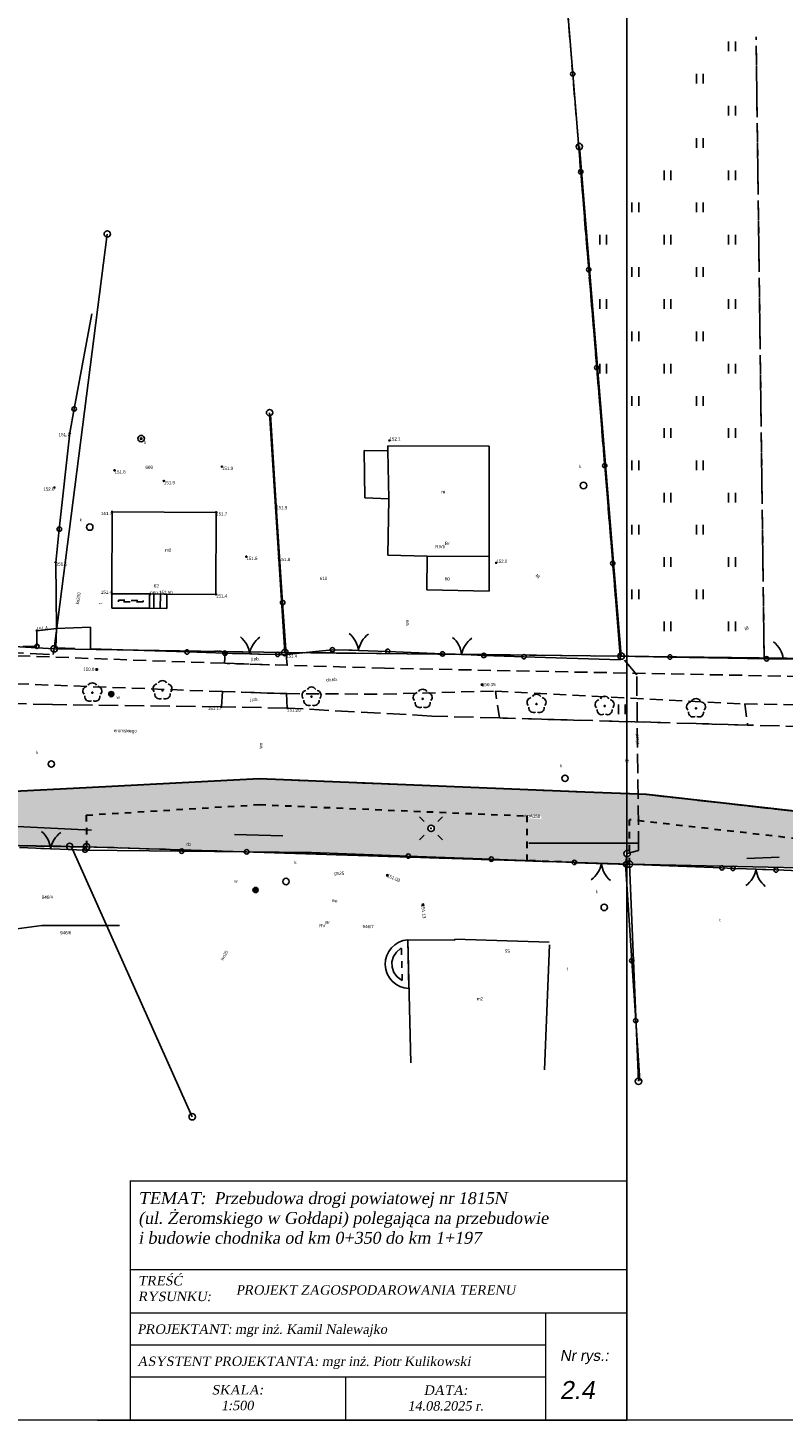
# Model space of a CAD drawing. Extents: x 7583285 to 7585126, y 6019995 to 6020809.
# Tile 16 of 54: x 7583833 to 7583891, y 6020644 to 6020752. Entities that reach past the tile are written whole.
import ezdxf
from ezdxf.enums import TextEntityAlignment as Align

# ---------------------------------------------------------------- set-up
doc = ezdxf.new("R2010")
doc.units = 0
doc.header["$MEASUREMENT"] = 0
for name, pattern in [('1_OTKC', [1.5, 1, -0.5]), ('1_OTKJ', [2, 1.5, -0.5]), ('1_OTZI', [1.5, 1, -0.5]), ('1_OTZT', [1.5, 1, -0.5]), ('3', [1, 0.5, -0.5]), ('3_EGBN', [0]), ('3_EGBS', [0]), ('3_EGBSG', [0]), ('3_EGBU_A', [0]), ('3_EGBW', [0]), ('3_EGBW_W', [1, 0.5, -0.5]), ('4_SULO', [0]), ('4_SUPP_P', [2, 1.5, -0.5]), ('GUK', [2, 1.5, -0.5])]:
    doc.linetypes.add(name, pattern=pattern)
doc.layers.get('0').update_dxf_attribs({"linetype": 'CONTINUOUS', "lineweight": 5})
for name, color, linetype, lineweight in [('0 Krawężnik ', 1, 'CONTINUOUS', 30), ('0 Krawężnik najazdowy', 6, 'CONTINUOUS', 30), ('0 obrzeże', 51, '3', 30), ('ARKUSZ2', 7, 'CONTINUOUS', 30), ('Dzialki', 3, 'CONTINUOUS', 25)]:
    doc.layers.add(name, color=color, linetype=linetype, lineweight=lineweight)
for name, color, linetype in [('EADTD_T_0', 216, 'CONTINUOUS'), ('EGBB_E_T_0', 7, 'CONTINUOUS'), ('EGBB_L_0', 36, '3_EGBU_A'), ('EGBC_L_0', 7, '3_EGBN'), ('EGBE_L_1', 7, '3_EGBW'), ('EGBE_L_3', 7, '3_EGBS'), ('Kontury', 3, 'GUK'), ('Numery_dzialek', 7, 'CONTINUOUS'), ('Numery_konturow', 3, 'CONTINUOUS'), ('Numery_uzytkow', 3, 'CONTINUOUS'), ('OTK_E_T_0', 7, 'CONTINUOUS'), ('OTK_E_T_1', 7, 'CONTINUOUS'), ('OTK_E_T_8', 7, 'CONTINUOUS'), ('OTK_L_0', 7, '1_OTKJ'), ('OTK_L_2', 7, '1_OTKC'), ('OTO_L_0', 7, 'CONTINUOUS'), ('OTO_L_1', 7, 'CONTINUOUS'), ('OTR_T_0', 7, 'CONTINUOUS'), ('OTR_T_1', 7, 'CONTINUOUS'), ('OTZ_L_3', 7, '1_OTZT'), ('OTZ_T_0', 96, 'CONTINUOUS'), ('P_SUTP_E_T_0', 30, 'CONTINUOUS'), ('P_SUTP_L_0', 30, '4_SUPP_P'), ('Punkty', 7, 'CONTINUOUS'), ('SUE_T_3', 7, 'CONTINUOUS'), ('SUGP_E_T_0', 52, 'CONTINUOUS'), ('SUGR_T_0', 52, 'CONTINUOUS'), ('SUK_E_T_4', 36, 'CONTINUOUS'), ('SUK_T_3', 36, 'CONTINUOUS'), ('SUKP_E_T_0', 36, 'CONTINUOUS'), ('SUL_L_1', 7, '4_SULO'), ('SUNR_T_0', 7, 'CONTINUOUS'), ('SUP_E_T_1', 7, 'CONTINUOUS'), ('SUP_T_0', 7, 'CONTINUOUS'), ('SUP_T_2', 7, 'CONTINUOUS'), ('SUP_T_4', 7, 'CONTINUOUS'), ('SUTP_E_T_0', 30, 'CONTINUOUS'), ('SUW_E_T_2', 5, 'CONTINUOUS'), ('SUW_T_5', 5, 'CONTINUOUS'), ('SUWP_E_T_0', 5, 'CONTINUOUS')]:
    doc.layers.add(name, color=color, linetype=linetype)
doc.styles.add('Style-Arial I 0.17453', font='arial.ttf', dxfattribs={"oblique": 10})

# ---------------------------------------------------------------- blocks, each defined once
blk = doc.blocks.new('GRT')
at = {"linetype": 'Continuous'}
blk.add_circle((0, 0), 0.25, dxfattribs=at)
blk = doc.blocks.new('1_OTRN')
at = {"linetype": 'Continuous'}
blk.add_circle((0, 0), 0.045, dxfattribs=at)
blk = doc.blocks.new('1_OTRS')
at = {"linetype": 'Continuous'}
blk.add_circle((0, 0), 0.045, dxfattribs=at)
blk = doc.blocks.new('1_OTZL')
at = {"linetype": 'Continuous'}
blk.add_circle((0, 0), 0.045, dxfattribs=at)
for centre, start, end in [((-0.36, 0.12), 102.1445, 221.86), ((0, 0.38), 30.1401, 149.8599), ((0.36, 0.12), 318.14, 77.8555), ((-0.22, -0.3), 174.1482, 293.8542), ((0.22, -0.3), 246.1458, 5.8518)]:
    blk.add_arc(centre, 0.375, start, end, dxfattribs=at)
blk = doc.blocks.new('1_OTZT')
at = {"linetype": 'Continuous'}
for p, q in [((-0.2625, -0.375), (-0.2625, 0.375)), ((0.2625, -0.375), (0.2625, 0.375))]:
    blk.add_line(p, q, dxfattribs=at)
blk = doc.blocks.new('4_SUEO_W')
at = {"linetype": 'Continuous'}
for p, q in [((-0.5303, 0.5303), (-0.8839, 0.8839)), ((0.5303, 0.5303), (0.8839, 0.8839)), ((-0.5303, -0.5303), (-0.8839, -0.8839)), ((0.5303, -0.5303), (0.8839, -0.8839))]:
    blk.add_line(p, q, dxfattribs=at)
blk.add_circle((0, 0), 0.025, dxfattribs=at)
blk = doc.blocks.new('4_SUPP')
at = {"linetype": 'Continuous'}
blk.add_circle((0, 0), 0.25, dxfattribs=at)
blk = doc.blocks.new('4_SUPS')
at = {"linetype": 'Continuous'}
blk.add_circle((0, 0), 0.0625, dxfattribs=at)
blk = doc.blocks.new('4_SUKS')
at = {"linetype": 'Continuous'}
blk.add_circle((0, 0), 0.25, dxfattribs=at)
blk = doc.blocks.new('4_SUPK')
at = {"linetype": 'Continuous'}
blk.add_circle((0, 0), 0.25, dxfattribs=at)
blk = doc.blocks.new('4_SUPW')
at = {"linetype": 'Continuous'}
blk.add_circle((0, 0), 0.25, dxfattribs=at)
blk = doc.blocks.new('4_SUWW')
at = {"linetype": 'Continuous'}
for radius in [0.2, 0.175, 0.15, 0.125, 0.1, 0.075, 0.05, 0.025, 0.00715]:
    blk.add_circle((0, 0), radius, dxfattribs=at)

msp = doc.modelspace()

# ---------------------------------------------------------------- hatches: boundary and pattern name
at = {"lineweight": 30}
h = msp.add_hatch(color=256, dxfattribs=at)
h.dxf.hatch_style = 1
h.set_gradient(color1=(173, 173, 173), color2=(143, 143, 143), one_color=1, tint=0.47)
h.paths.add_polyline_path([(7584184.03, 6020688.51), (7584184.03, 6020686.51), (7584178.71, 6020686.51), (7584176.46, 6020686.51), (7584176.47, 6020685.82), (7584174.55, 6020685.78), (7584174.5, 6020686.51), (7584163.62, 6020686.51), (7584163.65, 6020685.56), (7584159.58, 6020685.43), (7584159.58, 6020686.57), (7584139.59, 6020686.6), (7584132.31, 6020686.6), (7584132.3, 6020685.05), (7584129.98, 6020685.03), (7584129.98, 6020686.61), (7584116.75, 6020686.67), (7584110.4, 6020686.67), (7584107.43, 6020686.51), (7584096, 6020686.51), (7584096.07, 6020684.16), (7584095.03, 6020684.16), (7584094.91, 6020686.47), (7584090.79, 6020686.45), (7584087.38, 6020686.5), (7584076.8, 6020686.5), (7584072.03, 6020686.5), (7584063.27, 6020686.44), (7584063.28, 6020684.19), (7584062.17, 6020684.22), (7584062.17, 6020686.49), (7584049.78, 6020686.5), (7584046.25, 6020686.78), (7584038.41, 6020686.99), (7584034.78, 6020687.09), (7584020.49, 6020687.52), (7584014.84, 6020687.62), (7583996.64, 6020687.91), (7583996.64, 6020685.86), (7583995.64, 6020685.86), (7583995.64, 6020687.89), (7583992.07, 6020687.89), (7583988.62, 6020688.01), (7583985.94, 6020688.01), (7583981.93, 6020687.76), (7583955.77, 6020687.58), (7583955.77, 6020686.07), (7583954.26, 6020686.07), (7583954.25, 6020687.59), (7583940.36, 6020687.47), (7583932.2, 6020686.46), (7583932.2, 6020687.58), (7583908.88, 6020687.92), (7583895.47, 6020688.45), (7583879.43, 6020690.27), (7583871.51, 6020690.56), (7583850.73, 6020691.44), (7583837.31, 6020690.63), (7583824.72, 6020690.63), (7583820.29, 6020690.88), (7583816.81, 6020690.8), (7583808.51, 6020691.09), (7583808.51, 6020688.71), (7583807.3, 6020688.75), (7583807.38, 6020691.12), (7583804.4, 6020691.19), (7583800.38, 6020691.3), (7583800.32, 6020688.87), (7583766.74, 6020690.08), (7583766.95, 6020690.83), (7583767.61, 6020692.06), (7583774.91, 6020692), (7583775.98, 6020691.94), (7583779.62, 6020692.04), (7583783.71, 6020692.04), (7583795.5, 6020691.91), (7583800.64, 6020693.44), (7583804.51, 6020693.25), (7583816.78, 6020692.99), (7583820.29, 6020692.88), (7583823.06, 6020692.75), (7583831.23, 6020692.43), (7583837.31, 6020692.74), (7583850.73, 6020693.44), (7583875.35, 6020692.44), (7583879.43, 6020692.27), (7583880.1, 6020692.25), (7583895.71, 6020690.53), (7583905.88, 6020690.21), (7583908.88, 6020690.12), (7583932.83, 6020689.71), (7583948.72, 6020689.59), (7583981.93, 6020689.96), (7583985.9, 6020690.01), (7583988.58, 6020690.04), (7583992.07, 6020690.09), (7583997.41, 6020690.09), (7584009.08, 6020689.77), (7584020.42, 6020689.52), (7584034.78, 6020689.09), (7584046.21, 6020688.78), (7584060.78, 6020688.68), (7584073.36, 6020688.67), (7584090.8, 6020688.67), (7584110.43, 6020688.67), (7584138.54, 6020688.57), (7584165.71, 6020688.57)])
h.paths.add_polyline_path([(7583755.19, 6020695.11), (7583754.89, 6020693.14), (7583760.83, 6020692.23), (7583761.24, 6020690.95), (7583761.32, 6020690.25), (7583751.48, 6020690.55), (7583751.58, 6020693.34), (7583746.91, 6020693.53), (7583726.31, 6020694.56), (7583707.51, 6020695.44), (7583709.51, 6020697.36), (7583734.86, 6020696.13)])
h.paths.add_polyline_path([(7583702.14, 6020697.67), (7583703.3, 6020695.65), (7583688.95, 6020695.98), (7583668.25, 6020696.59), (7583670.04, 6020698.56)])
h = msp.add_hatch(color=256, dxfattribs=at)
h.dxf.hatch_style = 1
h.set_gradient(color1=(191, 255, 127), color2=(191, 255, 127), one_color=1, tint=0.47)
h.paths.add_polyline_path([(7583837.32, 6020689.48), (7583837.31, 6020690.63), (7583850.73, 6020691.44), (7583871.51, 6020690.56), (7583871.51, 6020687.1), (7583868.89, 6020687.2, 0.0097), (7583868.89, 6020687.21, 0.981546), (7583868.55, 6020687.22), (7583862.45, 6020687.44, 0.009313), (7583862.45, 6020687.45, 0.981514), (7583862.11, 6020687.46), (7583854.78, 6020687.73), (7583849.92, 6020687.78, 0.002485), (7583849.92, 6020687.78, 0.995052), (7583849.58, 6020687.78), (7583849.38, 6020687.78), (7583844.85, 6020687.93, 0.494036), (7583844.58, 6020687.94), (7583837.58, 6020688.16, 0.008014), (7583837.58, 6020688.17, 0.416677), (7583837.33, 6020688.42), (7583837.32, 6020689.48)])
h.paths.add_polyline_path([(7583864.3, 6020689.6, 1), (7583863.8, 6020689.6, 1)], flags=16)
h.paths.add_polyline_path([(7583864.08, 6020689.6, 1), (7583864.02, 6020689.6, 1)], flags=0)
h.paths.add_polyline_path([(7583844.98, 6020688.54), (7583844.98, 6020688.17), (7583845.52, 6020688.16), (7583845.52, 6020688.53)], flags=24)
h.paths.add_polyline_path([(7583871.19, 6020690.79), (7583871.17, 6020690.41), (7583872.59, 6020690.33), (7583872.61, 6020690.71)], flags=24)
h = msp.add_hatch(color=256, dxfattribs=at)
h.dxf.hatch_style = 1
h.set_gradient(color1=(204, 102, 102), color2=(155, 77, 77), one_color=1, tint=0.47)
h.paths.add_polyline_path([(7583932.2, 6020686.46), (7583933.15, 6020686.58), (7583940.36, 6020687.47), (7583948.78, 6020687.59), (7583948.78, 6020686.19), (7583944.68, 6020686.2, 0.316208), (7583944.4, 6020686.2, 0.245047), (7583944.29, 6020686), (7583944.54, 6020686), (7583944.57, 6020685.75, -0.445489), (7583944.29, 6020686, -0.245047), (7583944.4, 6020686.2), (7583944.68, 6020686.2, -0.241556), (7583944.79, 6020686), (7583944.54, 6020686), (7583944.29, 6020686), (7583938.4, 6020685.98), (7583936.9, 6020685.98), (7583932.21, 6020685.97)])
edge = h.paths.add_edge_path(flags=16)
edge.add_arc((7583939.95, 6020686.79), 0.25, 0, 360)
h.paths.add_polyline_path([(7583938.42, 6020686.33), (7583938.43, 6020686.08), (7583938.83, 6020686.09), (7583938.78, 6020686.34)], flags=16)
h.paths.add_polyline_path([(7583871.51, 6020687.1), (7583871.51, 6020690.56), (7583879.43, 6020690.27), (7583879.43, 6020688.44), (7583879.43, 6020687.81, 1.388816), (7583879.21, 6020687.39), (7583879.15, 6020687.02), (7583879.23, 6020686.97, 0.018364), (7583879.22, 6020686.95, 0.553627), (7583878.95, 6020686.84), (7583875.33, 6020686.95, 0.008194), (7583875.33, 6020686.96, 0.980786), (7583874.99, 6020686.97)])
h.paths.add_polyline_path([(7583828.93, 6020688.43), (7583829.06, 6020690.18, 0.596639), (7583829.45, 6020690.39, 0.331507), (7583829.27, 6020690.63), (7583837.31, 6020690.63), (7583837.32, 6020689.48), (7583837.33, 6020688.17), (7583832.1, 6020688.28), (7583830.03, 6020688.31), (7583830.06, 6020689.82), (7583829.75, 6020689.84), (7583830.03, 6020689.56), (7583829.92, 6020688.54, 0.297048), (7583829.77, 6020688.31), (7583829.18, 6020688.33, 0.270385), (7583829.21, 6020688.38, 0.414214), (7583829.15, 6020688.44, 0.346426), (7583829.09, 6020688.39), (7583828.93, 6020688.43)])
h.paths.add_polyline_path([(7583829.45, 6020688.81), (7583829.48, 6020689.35), (7583829.1, 6020689.37), (7583829.07, 6020688.83)])
h.paths.add_polyline_path([(7583824.63, 6020688.41), (7583824.75, 6020690.53, 0.102191), (7583824.92, 6020690.63), (7583829.13, 6020690.63, 0.637532), (7583829.06, 6020690.18), (7583828.93, 6020688.43), (7583828.93, 6020688.33)])
h.paths.add_polyline_path([(7583826.4, 6020690.82), (7583826.4, 6020690.32), (7583827.36, 6020690.3), (7583827.36, 6020690.8)])
h.paths.add_polyline_path([(7583827.34, 6020689.65), (7583827.34, 6020689.28), (7583828.34, 6020689.28), (7583828.34, 6020689.65)], flags=16)
h.paths.add_polyline_path([(7583985.94, 6020686.12), (7583985.94, 6020688.01), (7583981.93, 6020687.76), (7583981.93, 6020687.48), (7583981.93, 6020686.13), (7583985.94, 6020686.12)])
h.paths.add_polyline_path([(7583988.62, 6020686.35), (7583988.62, 6020688.01), (7583992.07, 6020687.89), (7583992.07, 6020686.41), (7583992.07, 6020685.98), (7583988.83, 6020686.09, 0.008754), (7583988.83, 6020686.1, 0.36546)])
h.paths.add_polyline_path([(7583816.75, 6020689.85), (7583820.29, 6020689.65), (7583820.29, 6020690.66), (7583820.29, 6020690.88), (7583816.81, 6020690.8)])
h.paths.add_polyline_path([(7583816.68, 6020688.71), (7583816.75, 6020689.85), (7583820.29, 6020689.65), (7583820.31, 6020688.49), (7583818.27, 6020688.68), (7583818.06, 6020688.68)])
h.paths.add_polyline_path([(7583908.87, 6020686.21), (7583908.88, 6020687.92), (7583905.88, 6020688.01), (7583905.88, 6020686.27)])
h.paths.add_polyline_path([(7583945.98, 6020686.44), (7583945.98, 6020685.94), (7583947.36, 6020685.96), (7583947.36, 6020686.46)])
h.paths.add_polyline_path([(7583871.19, 6020690.79), (7583871.17, 6020690.41), (7583872.59, 6020690.33), (7583872.61, 6020690.71)])
h.paths.add_polyline_path([(7583818, 6020688.94), (7583817.99, 6020688.44), (7583819.36, 6020688.4), (7583819.37, 6020688.9)])
h = msp.add_hatch(color=256, dxfattribs=at)
h.dxf.hatch_style = 1
h.set_gradient(color1=(191, 255, 127), color2=(191, 255, 127), one_color=1, tint=0.47)
h.paths.add_polyline_path([(7583879.43, 6020687.07), (7583879.43, 6020687.47, 0.193878), (7583879.5, 6020687.64, 0.065243), (7583879.49, 6020687.7), (7583879.43, 6020687.81), (7583879.43, 6020690.27), (7583895.47, 6020688.45), (7583897.71, 6020688.36, 0.437989), (7583898.08, 6020688.34), (7583905.88, 6020688.01), (7583905.88, 6020686.91), (7583905.88, 6020686.27), (7583887.52, 6020686.65, 0.134627), (7583887.43, 6020686.65), (7583886.71, 6020686.67, 0.301259), (7583886.52, 6020686.67), (7583879.68, 6020686.81, 0.005162), (7583879.68, 6020686.82, 0.414136)])

# ---------------------------------------------------------------- linework, layer by layer
at = {"lineweight": 0, "transparency": 16777216}
for p, q in [((7583879.24, 6020663.45), (7583879.24, 6020643.7)), ((7583879.24, 6020663.45), (7583879.24, 6020643.7)), ((7583879.24, 6020663.45), (7583879.24, 6020643.7)), ((7583879.24, 6020663.45), (7583879.24, 6020643.7)), ((7583840.72, 6020662.29), (7583840.72, 6020643.72)), ((7583840.72, 6020662.25), (7583879.24, 6020662.25)), ((7583840.72, 6020662.25), (7583879.24, 6020662.25)), ((7583840.72, 6020662.25), (7583879.24, 6020662.25)), ((7583840.72, 6020662.25), (7583879.24, 6020662.25)), ((7583840.72, 6020660), (7583840.72, 6020643.72)), ((7583840.72, 6020655.39), (7583879.24, 6020655.39)), ((7583840.72, 6020652.03), (7583879.24, 6020652.03)), ((7583872.93, 6020652.03), (7583872.93, 6020647.06)), ((7583872.93, 6020650.99), (7583872.93, 6020647.06)), ((7583872.93, 6020650.99), (7583872.93, 6020647.06)), ((7583872.93, 6020650.99), (7583872.93, 6020647.06)), ((7583872.93, 6020650.99), (7583872.93, 6020647.06)), ((7583872.93, 6020650.99), (7583872.93, 6020647.06)), ((7583872.93, 6020650.99), (7583872.93, 6020647.06)), ((7583872.93, 6020650.99), (7583872.93, 6020647.06)), ((7583840.72, 6020649.55), (7583872.93, 6020649.55)), ((7583840.72, 6020647.06), (7583865.07, 6020647.06)), ((7583840.72, 6020647.06), (7583865.07, 6020647.06)), ((7583840.72, 6020647.06), (7583865.07, 6020647.06)), ((7583840.72, 6020647.06), (7583865.07, 6020647.06)), ((7583840.72, 6020647.06), (7583865.07, 6020647.06)), ((7583840.72, 6020647.06), (7583865.07, 6020647.06)), ((7583840.72, 6020647.06), (7583865.07, 6020647.06)), ((7583840.72, 6020647.06), (7583865.07, 6020647.06)), ((7583840.72, 6020647.06), (7583865.07, 6020647.06)), ((7583840.72, 6020647.06), (7583865.07, 6020647.06)), ((7583840.72, 6020647.06), (7583865.07, 6020647.06)), ((7583840.72, 6020647.06), (7583872.93, 6020647.06)), ((7583857.42, 6020647.06), (7583857.42, 6020643.72)), ((7583857.42, 6020647.06), (7583857.42, 6020643.72)), ((7583857.42, 6020647.06), (7583857.42, 6020643.72)), ((7583857.42, 6020647.06), (7583857.42, 6020643.72)), ((7583872.93, 6020647.06), (7583872.93, 6020643.72)), ((7583838.18, 6020643.7), (7583879.24, 6020643.7))]:
    msp.add_line(p, q, dxfattribs=at)
at = {"lineweight": 9}
for points in [[(7583879.24, 6020643.7), (7583658.74, 6020643.7), (7583658.74, 6020799.62), (7583879.24, 6020799.62), (7583879.24, 6020643.7)], [(7584089.24, 6020643.7), (7583879.24, 6020643.7), (7583879.24, 6020792.2), (7584089.24, 6020792.2), (7584089.24, 6020643.7)]]:
    msp.add_lwpolyline(points, dxfattribs=at)
at = {"layer": '0 Krawężnik ', "lineweight": 30}
for p, q in [((7583850.73, 6020693.44), (7583837.31, 6020692.74)), ((7583875.35, 6020692.44), (7583850.73, 6020693.44)), ((7583880.77, 6020692.22), (7583879.43, 6020692.27)), ((7583895.71, 6020690.53), (7583880.77, 6020692.22))]:
    msp.add_line(p, q, dxfattribs=at)
at = {"layer": '0 Krawężnik najazdowy', "lineweight": 30}
for p, q in [((7583837.31, 6020692.74), (7583831.23, 6020692.43)), ((7583879.43, 6020692.27), (7583875.28, 6020692.44)), ((7583832.12, 6020688.28), (7583837.33, 6020688.17)), ((7583875.16, 6020686.96), (7583879.43, 6020686.82))]:
    msp.add_line(p, q, dxfattribs=at)
at = {"layer": '0 obrzeże', "lineweight": 30}
for p, q in [((7583837.31, 6020690.63), (7583850.73, 6020691.44)), ((7583850.73, 6020691.44), (7583871.51, 6020690.56)), ((7583837.31, 6020690.63), (7583837.33, 6020688.17)), ((7583871.51, 6020687.07), (7583871.51, 6020690.56)), ((7583895.47, 6020688.45), (7583879.43, 6020690.27)), ((7583879.43, 6020686.82), (7583879.43, 6020690.27)), ((7583875.16, 6020686.96), (7583871.51, 6020687.1))]:
    msp.add_line(p, q, dxfattribs=at)
at = {"layer": 'Dzialki'}
for p, q in [((7583875.55, 6020742.48), (7583878.79, 6020702.96)), ((7583834.82, 6020703.53), (7583838.94, 6020735.7)), ((7583851.53, 6020721.84), (7583852.72, 6020703.24)), ((7583811.36, 6020704.84), (7583834.82, 6020703.53)), ((7583852.72, 6020703.24), (7583834.82, 6020703.53)), ((7583878.79, 6020702.96), (7583852.72, 6020703.24)), ((7583911.03, 6020702.54), (7583878.79, 6020702.96)), ((7583830.02, 6020688.31), (7583836.02, 6020688.2)), ((7583836.02, 6020688.2), (7583837.33, 6020688.17)), ((7583837.33, 6020688.17), (7583879.43, 6020686.82)), ((7583845.53, 6020667.23), (7583836.24, 6020687.98)), ((7583880.14, 6020669.98), (7583879.43, 6020686.82)), ((7583879.43, 6020686.82), (7583909.94, 6020686.19))]:
    msp.add_line(p, q, dxfattribs=at)
at = {"layer": 'EGBB_L_0', "linetype": '3_EGBU_A'}
for p, q in [((7583858.91, 6020715.24), (7583858.87, 6020718.9)), ((7583858.87, 6020718.9), (7583860.71, 6020718.87)), ((7583860.71, 6020718.87), (7583860.7, 6020719.27)), ((7583860.7, 6020719.27), (7583868.55, 6020719.24)), ((7583868.55, 6020719.24), (7583868.55, 6020710.69)), ((7583860.77, 6020715.16), (7583858.91, 6020715.24)), ((7583860.71, 6020710.79), (7583860.77, 6020715.16)), ((7583839.32, 6020714.15), (7583839.3, 6020707.79)), ((7583847.38, 6020714.11), (7583839.32, 6020714.15)), ((7583847.37, 6020707.75), (7583847.38, 6020714.11)), ((7583863.74, 6020710.72), (7583860.71, 6020710.79)), ((7583863.72, 6020708.11), (7583863.74, 6020710.72)), ((7583868.55, 6020710.69), (7583868.56, 6020707.99)), ((7583839.3, 6020707.79), (7583847.37, 6020707.75)), ((7583868.56, 6020707.99), (7583863.72, 6020708.11)), ((7583862.47, 6020671.42), (7583862.24, 6020680.96)), ((7583862.24, 6020680.96), (7583865.89, 6020680.92)), ((7583865.89, 6020680.92), (7583865.89, 6020681)), ((7583865.89, 6020681), (7583873.2, 6020680.76)), ((7583873.23, 6020680.57), (7583872.84, 6020670.88))]:
    msp.add_line(p, q, dxfattribs=at)
at = {"layer": 'EGBC_L_0', "linetype": '3_EGBN'}
for p, q in [((7583860.71, 6020718.87), (7583858.87, 6020718.9)), ((7583858.87, 6020718.9), (7583858.91, 6020715.24)), ((7583860.77, 6020715.15), (7583860.71, 6020718.87)), ((7583858.91, 6020715.24), (7583860.77, 6020715.15)), ((7583863.72, 6020708.11), (7583863.74, 6020710.72)), ((7583863.74, 6020710.72), (7583868.55, 6020710.69)), ((7583868.55, 6020710.69), (7583868.55, 6020707.99)), ((7583868.55, 6020707.99), (7583863.72, 6020708.11))]:
    msp.add_line(p, q, dxfattribs=at)
at = {"layer": 'EGBE_L_1', "linetype": '3_EGBW'}
for p, q in [((7583839.3, 6020707.79), (7583839.3, 6020706.68)), ((7583842.22, 6020707.78), (7583839.3, 6020707.79)), ((7583842.21, 6020706.67), (7583842.22, 6020707.78)), ((7583839.3, 6020706.68), (7583842.21, 6020706.67)), ((7583862.24, 6020680.96), (7583862.33, 6020677.17))]:
    msp.add_line(p, q, dxfattribs=at)
at = {"layer": 'EGBE_L_1', "linetype": '3_EGBW_W'}
for p, q in [((7583839.8, 6020707.18), (7583839.8, 6020707.29)), ((7583839.8, 6020707.29), (7583841.72, 6020707.28)), ((7583841.71, 6020707.17), (7583839.8, 6020707.18)), ((7583841.72, 6020707.28), (7583841.71, 6020707.17)), ((7583861.02, 6020679.25), (7583861.13, 6020679.65)), ((7583861.13, 6020679.65), (7583861.36, 6020680)), ((7583861.36, 6020680), (7583861.69, 6020680.27)), ((7583861.69, 6020680.27), (7583861.76, 6020680.29)), ((7583861.76, 6020680.29), (7583861.81, 6020677.81)), ((7583861.03, 6020678.83), (7583861.02, 6020679.25)), ((7583861.16, 6020678.43), (7583861.03, 6020678.83)), ((7583861.41, 6020678.09), (7583861.16, 6020678.43)), ((7583861.74, 6020677.84), (7583861.41, 6020678.09)), ((7583861.81, 6020677.81), (7583861.74, 6020677.84))]:
    msp.add_line(p, q, dxfattribs=at)
at = {"layer": 'EGBE_L_1', "linetype": '3_EGBW'}
msp.add_arc((7583862.4, 6020679.07), 1.9, 94.8977, 267.7253, dxfattribs=at)
at = {"layer": 'EGBE_L_3', "linetype": '3_EGBS'}
for p, q in [((7583842.21, 6020706.67), (7583842.22, 6020707.78)), ((7583842.22, 6020707.78), (7583843.57, 6020707.77)), ((7583842.55, 6020706.67), (7583842.56, 6020707.78)), ((7583843.05, 6020706.66), (7583843.06, 6020707.77)), ((7583843.55, 6020706.66), (7583843.56, 6020707.77)), ((7583843.57, 6020707.77), (7583843.55, 6020706.66))]:
    msp.add_line(p, q, dxfattribs=at)
at = {"layer": 'EGBE_L_3', "linetype": '3_EGBSG'}
msp.add_line((7583843.55, 6020706.66), (7583842.21, 6020706.67), dxfattribs=at)
at = {"layer": 'Kontury'}
for p, q in [((7583876.23, 6020734.2), (7583878.79, 6020702.96)), ((7583851.53, 6020721.84), (7583852.72, 6020703.24)), ((7583852.72, 6020703.24), (7583878.79, 6020702.96)), ((7583878.79, 6020702.96), (7583911.03, 6020702.54)), ((7583837.33, 6020688.17), (7583830.02, 6020688.31)), ((7583879.43, 6020686.82), (7583837.33, 6020688.17)), ((7583879.43, 6020686.82), (7583879.43, 6020686.82))]:
    msp.add_line(p, q, dxfattribs=at)
at = {"layer": 'Numery_dzialek', "linetype": 'Continuous'}
for p, q in [((7583824.38, 6020680.84), (7583833.86, 6020682.06)), ((7583833.86, 6020682.06), (7583839.88, 6020682.06))]:
    msp.add_line(p, q, dxfattribs=at)
at = {"layer": 'OTK_L_0', "linetype": '1_OTKJ'}
for p, q in [((7583889.89, 6020702.81), (7583889.26, 6020751)), ((7583848.07, 6020703.18), (7583848.02, 6020702.4)), ((7583852.16, 6020703.09), (7583848.07, 6020703.18)), ((7583848.02, 6020702.4), (7583852.88, 6020702.25)), ((7583852.81, 6020703.08), (7583852.16, 6020703.09)), ((7583852.88, 6020702.25), (7583852.81, 6020703.08)), ((7583889.89, 6020702.81), (7583893.24, 6020702.77)), ((7583847.87, 6020700.21), (7583847.79, 6020699.02)), ((7583852.83, 6020700.05), (7583847.87, 6020700.21)), ((7583852.9, 6020698.93), (7583852.83, 6020700.05)), ((7583834.68, 6020699.2), (7583829.97, 6020699.34)), ((7583847.79, 6020699.02), (7583834.68, 6020699.2)), ((7583852.9, 6020698.93), (7583847.79, 6020699.02)), ((7583864.11, 6020698.31), (7583852.9, 6020698.93)), ((7583869.35, 6020698.16), (7583864.11, 6020698.31)), ((7583888.6, 6020697.61), (7583869.35, 6020698.16)), ((7583893.06, 6020697.49), (7583888.6, 6020697.61)), ((7583831.23, 6020692.43), (7583850.73, 6020693.44)), ((7583850.73, 6020693.44), (7583880.77, 6020692.22)), ((7583880.77, 6020692.22), (7583895.75, 6020690.52))]:
    msp.add_line(p, q, dxfattribs=at)
at = {"layer": 'OTK_L_2', "linetype": '1_OTKC'}
for p, q in [((7583810.97, 6020703.76), (7583848.24, 6020702.39)), ((7583860.45, 6020702.02), (7583848.24, 6020702.39)), ((7583810.87, 6020701.6), (7583847.86, 6020700.21)), ((7583894.18, 6020701.35), (7583860.45, 6020702.02)), ((7583847.86, 6020700.21), (7583852.86, 6020700.05)), ((7583852.86, 6020700.05), (7583860.4, 6020700.01)), ((7583860.4, 6020700.01), (7583869.04, 6020700.25)), ((7583869.04, 6020700.25), (7583888.38, 6020699.25)), ((7583888.38, 6020699.25), (7583895.48, 6020699.14))]:
    msp.add_line(p, q, dxfattribs=at)
at = {"layer": 'OTO_L_0'}
for p, q in [((7583875.04, 6020748.12), (7583874.42, 6020755.71)), ((7583875.66, 6020740.52), (7583875.04, 6020748.12)), ((7583876.28, 6020732.93), (7583875.66, 6020740.52)), ((7583876.9, 6020725.34), (7583876.28, 6020732.93)), ((7583837.74, 6020729.5), (7583836.37, 6020722.13)), ((7583877.52, 6020717.74), (7583876.9, 6020725.34)), ((7583836.37, 6020722.13), (7583836.03, 6020720.27)), ((7583851.59, 6020721.7), (7583852.04, 6020714.6)), ((7583836.03, 6020720.27), (7583835.22, 6020712.81)), ((7583878.14, 6020710.15), (7583877.52, 6020717.74)), ((7583852.04, 6020714.6), (7583852.54, 6020707.12)), ((7583835.22, 6020712.81), (7583834.94, 6020710.23)), ((7583834.94, 6020710.23), (7583834.99, 6020705.11)), ((7583878.75, 6020702.67), (7583878.14, 6020710.15)), ((7583852.54, 6020707.12), (7583852.81, 6020703.08)), ((7583834.99, 6020705.11), (7583833.48, 6020704.93)), ((7583833.48, 6020704.93), (7583833.48, 6020703.72)), ((7583834.99, 6020705.11), (7583834.96, 6020703.59)), ((7583834.99, 6020705.11), (7583837.65, 6020705.21)), ((7583837.65, 6020705.21), (7583837.63, 6020703.53)), ((7583834.96, 6020703.59), (7583836.43, 6020703.56)), ((7583837.63, 6020703.53), (7583845.13, 6020703.28)), ((7583845.13, 6020703.28), (7583848.07, 6020703.18)), ((7583856.4, 6020703.45), (7583852.81, 6020703.08)), ((7583864.94, 6020703.13), (7583860.69, 6020703.33)), ((7583871.26, 6020702.91), (7583868.14, 6020703.01)), ((7583878.75, 6020702.67), (7583871.26, 6020702.91)), ((7583882.58, 6020702.89), (7583878.79, 6020702.96)), ((7583890.07, 6020702.75), (7583882.58, 6020702.89)), ((7583837.21, 6020687.91), (7583844.71, 6020687.83)), ((7583844.71, 6020687.83), (7583849.75, 6020687.78)), ((7583849.75, 6020687.78), (7583854.78, 6020687.73)), ((7583854.78, 6020687.73), (7583862.28, 6020687.45)), ((7583862.28, 6020687.45), (7583868.72, 6020687.21)), ((7583868.72, 6020687.21), (7583875.16, 6020686.96)), ((7583879.12, 6020686.81), (7583886.61, 6020686.53)), ((7583879.12, 6020686.81), (7583879.61, 6020679.33)), ((7583886.61, 6020686.53), (7583887.47, 6020686.49)), ((7583890.81, 6020686.37), (7583898.31, 6020686.05)), ((7583879.61, 6020679.33), (7583879.92, 6020674.69)), ((7583879.92, 6020674.69), (7583880.23, 6020670.05))]:
    msp.add_line(p, q, dxfattribs=at)
for centre in [(7583875.04, 6020748.12), (7583875.66, 6020740.52), (7583876.28, 6020732.93), (7583876.9, 6020725.34), (7583836.37, 6020722.13), (7583877.52, 6020717.74), (7583835.22, 6020712.81), (7583878.14, 6020710.15), (7583852.54, 6020707.12), (7583845.13, 6020703.28), (7583871.26, 6020702.91), (7583882.58, 6020702.89), (7583844.71, 6020687.83), (7583849.75, 6020687.78), (7583862.28, 6020687.45), (7583868.72, 6020687.21), (7583886.61, 6020686.53), (7583879.61, 6020679.33), (7583879.92, 6020674.69)]:
    msp.add_circle(centre, 0.17, dxfattribs=at)
at = {"layer": 'OTO_L_1'}
for p, q in [((7583832.38, 6020703.7), (7583833.48, 6020703.72)), ((7583848.07, 6020703.18), (7583849.49, 6020703.15)), ((7583849.24, 6020703.15), (7583850.74, 6020703.12)), ((7583850.74, 6020703.12), (7583852.16, 6020703.09)), ((7583856.4, 6020703.45), (7583857.92, 6020703.41)), ((7583857.67, 6020703.41), (7583859.17, 6020703.37)), ((7583859.17, 6020703.37), (7583860.69, 6020703.33)), ((7583864.94, 6020703.13), (7583865.92, 6020703.1)), ((7583865.67, 6020703.11), (7583867.16, 6020703.05)), ((7583867.16, 6020703.05), (7583868.14, 6020703.01)), ((7583890.07, 6020702.75), (7583890.86, 6020702.75)), ((7583890.61, 6020702.75), (7583892.11, 6020702.75)), ((7583832.12, 6020688.11), (7583834.04, 6020688.03)), ((7583833.79, 6020688.04), (7583835.29, 6020687.99)), ((7583835.29, 6020687.99), (7583837.21, 6020687.91)), ((7583876.51, 6020686.91), (7583875.16, 6020686.96)), ((7583878.01, 6020686.85), (7583876.51, 6020686.91)), ((7583879.12, 6020686.81), (7583877.76, 6020686.86)), ((7583888.51, 6020686.45), (7583887.47, 6020686.49)), ((7583890.01, 6020686.4), (7583888.51, 6020686.45)), ((7583890.81, 6020686.37), (7583889.76, 6020686.41))]:
    msp.add_line(p, q, dxfattribs=at)
for centre in [(7583833.48, 6020703.72), (7583848.07, 6020703.18), (7583852.16, 6020703.09), (7583856.4, 6020703.45), (7583860.69, 6020703.33), (7583864.94, 6020703.13), (7583868.14, 6020703.01), (7583890.07, 6020702.75), (7583837.21, 6020687.91), (7583875.16, 6020686.96), (7583879.12, 6020686.81), (7583887.47, 6020686.49), (7583890.81, 6020686.37)]:
    msp.add_circle(centre, 0.17, dxfattribs=at)
for centre, start, end in [((7583848, 6020702.9), 6.6839, 50.7582), ((7583851.96, 6020702.82), 126.7206, 170.795), ((7583856.43, 6020703.17), 6.3679, 50.4423), ((7583860.39, 6020703.06), 126.4046, 170.479), ((7583864.43, 6020702.88), 5.8234, 49.8977), ((7583868.38, 6020702.73), 125.8601, 169.9345), ((7583889.38, 6020702.48), 7.9445, 52.0188), ((7583832.55, 6020687.82), 5.6943, 49.7687), ((7583836.51, 6020687.66), 125.731, 169.8054), ((7583875.29, 6020687.23), 305.7908, 349.8652), ((7583879.25, 6020687.08), 185.7541, 229.8285), ((7583887.29, 6020686.78), 305.8757, 349.95), ((7583891.25, 6020686.63), 185.8389, 229.9133)]:
    msp.add_arc(centre, 2, start, end, dxfattribs=at)
at = {"layer": 'OTZ_L_3', "linetype": '1_OTZI'}
for p, q in [((7583878.73, 6020702.96), (7583872.55, 6020778.49)), ((7583889.89, 6020702.76), (7583889.26, 6020751)), ((7583889.89, 6020702.76), (7583878.73, 6020702.96)), ((7583869.04, 6020700.25), (7583888.38, 6020699.25)), ((7583869.35, 6020698.16), (7583869.04, 6020700.25)), ((7583888.38, 6020699.25), (7583888.6, 6020697.61)), ((7583888.6, 6020697.61), (7583869.35, 6020698.16))]:
    msp.add_line(p, q, dxfattribs=at)
at = {"layer": 'P_SUTP_L_0', "linetype": '4_SUPP_P'}
for p, q in [((7583812.97, 6020704), (7583834.75, 6020703.08)), ((7583834.75, 6020703.08), (7583834.82, 6020703.53)), ((7583880, 6020701.5), (7583878.79, 6020702.96)), ((7583880.15, 6020687.88), (7583880, 6020701.5)), ((7583879.15, 6020687.02), (7583879.25, 6020687.64)), ((7583879.43, 6020686.82), (7583879.15, 6020687.02)), ((7583879.25, 6020687.64), (7583880.15, 6020687.88))]:
    msp.add_line(p, q, dxfattribs=at)
at = {"layer": 'SUL_L_1', "linetype": '4_SULO'}
for p, q in [((7583829.53, 6020689.85), (7583837.71, 6020689.46)), ((7583848.8, 6020689.13), (7583852.56, 6020689.01)), ((7583871.64, 6020688.46), (7583880.08, 6020688.44)), ((7583888.53, 6020687.25), (7583891.04, 6020687.36))]:
    msp.add_line(p, q, dxfattribs=at)

# ---------------------------------------------------------------- block references
at = {"layer": 'OTR_T_0'}
for p in [(7583842.28, 6020707.78), (7583847.79, 6020699.02), (7583852.9, 6020698.93)]:
    msp.add_blockref('1_OTRS', p, dxfattribs=at)
at = {"layer": 'OTR_T_1'}
for p in [(7583836.03, 6020720.27), (7583839.5, 6020717.37), (7583847.83, 6020717.65), (7583843.32, 6020716.54), (7583839.32, 6020714.15), (7583847.38, 6020714.11), (7583852.04, 6020714.6), (7583849.72, 6020710.67), (7583834.94, 6020710.23), (7583852.25, 6020710.58), (7583839.3, 6020707.79), (7583847.37, 6020707.75), (7583848.07, 6020703.18), (7583852.81, 6020703.08)]:
    msp.add_blockref('1_OTRN', p, dxfattribs=at)
for p, rotation in [((7583860.82, 6020719.68), 0.413817), ((7583834.84, 6020716.04), 0.41379), ((7583869.1, 6020710.19), 0.413817), ((7583833.48, 6020704.93), 0.41379)]:
    msp.add_blockref('1_OTRN', p, dxfattribs=dict(at, rotation=rotation))
at = {"layer": 'OTZ_L_3'}
for p in [(7583887.39, 6020750.26), (7583884.89, 6020747.76), (7583887.39, 6020745.26), (7583884.89, 6020742.76), (7583882.39, 6020740.26), (7583887.39, 6020740.26), (7583879.89, 6020737.76), (7583884.89, 6020737.76), (7583877.39, 6020735.26), (7583882.39, 6020735.26), (7583887.39, 6020735.26), (7583879.89, 6020732.76), (7583884.89, 6020732.76), (7583877.39, 6020730.26), (7583882.39, 6020730.26), (7583887.39, 6020730.26), (7583879.89, 6020727.76), (7583884.89, 6020727.76), (7583877.39, 6020725.26), (7583882.39, 6020725.26), (7583887.39, 6020725.26), (7583879.89, 6020722.76), (7583884.89, 6020722.76), (7583882.39, 6020720.26), (7583887.39, 6020720.26), (7583879.89, 6020717.76), (7583884.89, 6020717.76), (7583882.39, 6020715.26), (7583887.39, 6020715.26), (7583879.89, 6020712.76), (7583884.89, 6020712.76), (7583882.39, 6020710.26), (7583887.39, 6020710.26), (7583879.89, 6020707.76), (7583884.89, 6020707.76), (7583882.39, 6020705.26), (7583887.39, 6020705.26), (7583878.84, 6020698.82), (7583878.84, 6020698.82)]:
    msp.add_blockref('1_OTZT', p, dxfattribs=at)
at = {"layer": 'OTZ_T_0'}
for p in [(7583843.22, 6020700.31), (7583837.78, 6020700.13), (7583854.78, 6020699.81), (7583863.4, 6020699.64), (7583872.23, 6020699.25), (7583877.51, 6020699.09), (7583884.6, 6020698.91)]:
    msp.add_blockref('1_OTZL', p, dxfattribs=at)
at = {"layer": 'Punkty'}
for p in [(7583875.55, 6020742.48), (7583838.94, 6020735.7), (7583851.53, 6020721.84), (7583834.82, 6020703.53), (7583852.72, 6020703.24), (7583878.79, 6020702.96), (7583836.02, 6020688.2), (7583837.33, 6020688.17), (7583879.43, 6020686.82), (7583880.14, 6020669.98)]:
    msp.add_blockref('GRT', p, dxfattribs=at)
at = {"layer": 'Punkty', "xscale": 0.995, "yscale": 0.995, "zscale": 0.995}
msp.add_blockref('GRT', (7583845.53, 6020667.23), dxfattribs=at)
at = {"layer": 'SUE_T_3'}
for name in ['4_SUEO_W', '4_SUPP']:
    msp.add_blockref(name, (7583864.05, 6020689.6), dxfattribs=at)
at = {"layer": 'SUGR_T_0'}
for p in [(7583838.13, 6020701.92), (7583868, 6020700.75), (7583860.66, 6020685.95), (7583863.42, 6020683.67)]:
    msp.add_blockref('4_SUPS', p, dxfattribs=at)
at = {"layer": 'SUK_T_3'}
for p in [(7583875.87, 6020716.19), (7583837.58, 6020712.97), (7583834.6, 6020694.59), (7583874.44, 6020693.48), (7583852.8, 6020685.48), (7583877.48, 6020683.47)]:
    msp.add_blockref('4_SUKS', p, dxfattribs=at)
at = {"layer": 'SUNR_T_0'}
msp.add_blockref('4_SUPS', (7583841.57, 6020719.83), dxfattribs=at)
at = {"layer": 'SUP_T_0'}
msp.add_blockref('4_SUPK', (7583879.25, 6020687.64), dxfattribs=at)
at = {"layer": 'SUP_T_2'}
msp.add_blockref('4_SUPP', (7583864.05, 6020689.6), dxfattribs=at)
at = {"layer": 'SUP_T_4'}
msp.add_blockref('4_SUPW', (7583841.57, 6020719.83), dxfattribs=at)
at = {"layer": 'SUW_T_5'}
for p in [(7583839.25, 6020700.01), (7583850.44, 6020684.82)]:
    msp.add_blockref('4_SUWW', p, dxfattribs=at)

# ---------------------------------------------------------------- texts
at = {"lineweight": 0, "transparency": 16777216, "attachment_point": 1, "style": 'Style-Arial I 0.17453'}
for s, insert, char_height, width in [('\\pxsm1,ql;\\A1;\\fPalatino Linotype|b0|i0|c0|p39;TEMAT:  Przebudowa drogi powiatowej nr 1815N \\P(ul. Żeromskiego w Gołdapi) polegająca na przebudowie \\Pi budowie chodnika od km 0+350 do km 1+197', (7583841.34, 6020661.38), 0.9235, 37.9649), ('{\\fPalatino Linotype|b0|i0|c0|p39;TREŚĆ \\PRYSUNKU: }', (7583841.32, 6020654.88), 0.7317, 25.8487), ('{\\fPalatino Linotype|b0|i0|c238|p39;\\H1.26653x;PROJEKTANT\\fPalatino Linotype|b0|i0|c0|p39;: \\fPalatino Linotype|b0|i0|c238|p39;mgr inż. \\fPalatino Linotype|b0|i0|c0|p39;Kamil Nalewajko\\P\\H0.78956x;    }', (7583841.27, 6020651.12), 0.57773, 30.6066), ('Nr rys.:', (7583874.04, 6020649.13), 0.84, 26.8193), ('Nr rys.:', (7583874.04, 6020649.13), 0.84, 26.8193), ('{\\fPalatino Linotype|b0|i0|c238|p39;\\H1.26653x;ASYSTENT PROJEKTANTA\\fPalatino Linotype|b0|i0|c0|p39;: \\fPalatino Linotype|b0|i0|c238|p39;mgr inż. Piotr Kulikowski\\fPalatino Linotype|b0|i0|c0|p39;\\P\\H0.78956x;    }', (7583841.27, 6020648.63), 0.57773, 30.6066), ('\\pxqc;\\A1;\\fPalatino Linotype|b0|i0|c0|p39;SKALA:\\P1:500', (7583836.86, 6020646.42), 0.7317, 24.33), ('\\pxqc;{\\fPalatino Linotype|b0|i0|c0|p39;DATA:\\P\\fPalatino Linotype|b0|i0|c238|p39;14\\fPalatino Linotype|b0|i0|c0|p39;.08.2025 r.}', (7583853.01, 6020646.39), 0.7317, 24.33), ('2.4', (7583874.03, 6020646.73), 1.394, 73.8512)]:
    msp.add_mtext(s, dxfattribs=dict(at, insert=insert, char_height=char_height, width=width))
at = {"layer": 'ARKUSZ2', "color": 250, "linetype": 'ByBlock', "transparency": 16777216, "insert": (7583848.92, 6020654.16), "char_height": 0.7317, "width": 48.8076, "attachment_point": 1, "style": 'Style-Arial I 0.17453'}
msp.add_mtext('\\fPalatino Linotype|b0|i0|c0|p39;\\C0;PROJEKT ZAGOSPODAROWANIA TERENU', dxfattribs=at)
at = {"layer": 'EADTD_T_0'}
for s, rotation, p in [('62', 359.4271, (7583842.55, 6020708.29)), ('60', 357.732, (7583865.11, 6020708.83)), ('55', 177.4105, (7583870.17, 6020680.21))]:
    msp.add_text(s, height=0.25, rotation=rotation, dxfattribs=at).set_placement(p)
at = {"layer": 'EGBB_E_T_0'}
for s, p in [('m', (7583865, 6020715.71)), ('m2', (7583843.67, 6020711.19)), ('m2', (7583867.84, 6020676.38))]:
    msp.add_text(s, height=0.25, dxfattribs=at).set_placement(p, align=Align.MIDDLE)
at = {"layer": 'Numery_dzialek'}
for s, p in [('609', (7583841.9, 6020717.73)), ('610', (7583855.42, 6020709.11)), ('946/4', (7583833.86, 6020684.39)), ('946/6', (7583835.29, 6020681.63)), ('946/7', (7583858.74, 6020682.11))]:
    msp.add_text(s, height=0.25, dxfattribs=at).set_placement(p, align=Align.TOP_LEFT)
at = {"layer": 'Numery_konturow'}
for s, p in [('RIVb', (7583865.14, 6020711.58)), ('RV', (7583855.85, 6020682.17))]:
    msp.add_text(s, height=0.25, dxfattribs=at).set_placement(p, align=Align.TOP_RIGHT)
at = {"layer": 'Numery_uzytkow'}
for p in [(7583865.14, 6020711.58), (7583855.85, 6020682.17)]:
    msp.add_text('Br', height=0.25, dxfattribs=at).set_placement(p)
at = {"layer": 'OTK_E_T_0'}
for p in [(7583850.45, 6020702.72), (7583850.35, 6020699.57)]:
    msp.add_text('j.pb.', height=0.25, dxfattribs=at).set_placement(p, align=Align.MIDDLE)
at = {"layer": 'OTK_E_T_1'}
msp.add_text('ch.kb.', height=0.25, rotation=2.5858, dxfattribs=at).set_placement((7583856.38, 6020701.14), align=Align.MIDDLE)
at = {"layer": 'OTK_E_T_8'}
msp.add_text('¯eromskiego', height=0.25, rotation=359.0504, dxfattribs=at).set_placement((7583840.25, 6020697.15), align=Align.MIDDLE)
at = {"layer": 'OTR_T_0'}
msp.add_text('ppp 152.50', height=0.25, rotation=359.7028, dxfattribs=at).set_placement((7583842.28, 6020707.78))
msp.add_text('151.17', height=0.25, dxfattribs=at).set_placement((7583847.79, 6020699.02), align=Align.TOP_RIGHT)
msp.add_text('151.20', height=0.25, rotation=357.2964, dxfattribs=at).set_placement((7583852.9, 6020698.93), align=Align.TOP_LEFT)
at = {"layer": 'OTR_T_1'}
for s, rotation, p in [('151.7', 0.1207, (7583836.03, 6020720.27)), ('152.0', 359.5692, (7583834.84, 6020716.04)), ('151.7', 359.9688, (7583839.32, 6020714.15))]:
    msp.add_text(s, height=0.25, rotation=rotation, dxfattribs=at).set_placement(p, align=Align.TOP_RIGHT)
for s, rotation, p in [('152.1', 0.4138, (7583860.82, 6020719.68)), ('152.0', 0.4138, (7583869.1, 6020710.19)), ('151.4', 7.5608, (7583833.48, 6020704.93))]:
    msp.add_text(s, height=0.25, rotation=rotation, dxfattribs=at).set_placement(p)
for s, p in [('151.8', (7583839.5, 6020717.37)), ('151.9', (7583847.83, 6020717.65)), ('151.9', (7583843.32, 6020716.54)), ('151.7', (7583847.38, 6020714.11)), ('151.9', (7583852.04, 6020714.6)), ('151.6', (7583834.94, 6020710.23)), ('151.6', (7583849.72, 6020710.67)), ('151.8', (7583852.25, 6020710.58)), ('151.4', (7583847.37, 6020707.75)), ('151.4', (7583852.81, 6020703.08))]:
    msp.add_text(s, height=0.25, dxfattribs=at).set_placement(p, align=Align.TOP_LEFT)
for s, p in [('151.4', (7583839.3, 6020707.79)), ('151.3', (7583848.07, 6020703.18))]:
    msp.add_text(s, height=0.25, dxfattribs=at).set_placement(p, align=Align.RIGHT)
at = {"layer": 'P_SUTP_E_T_0'}
msp.add_text('proj.t', height=0.25, rotation=270.66, dxfattribs=at).set_placement((7583880.05, 6020696.51), align=Align.MIDDLE)
at = {"layer": 'SUGP_E_T_0'}
msp.add_text('gn25', height=0.25, rotation=357.993, dxfattribs=at).set_placement((7583856.93, 6020686.08), align=Align.MIDDLE)
at = {"layer": 'SUGR_T_0'}
msp.add_text('150.07', height=0.25, rotation=358.094, dxfattribs=at).set_placement((7583838.13, 6020701.92), align=Align.MIDDLE_RIGHT)
for s, rotation, p in [('150.35', 0.361, (7583868, 6020700.75)), ('151.03', 337.1412, (7583860.66, 6020685.95)), ('151.13', 276.2825, (7583863.42, 6020683.67))]:
    msp.add_text(s, height=0.25, rotation=rotation, dxfattribs=at).set_placement(p, align=Align.MIDDLE_LEFT)
at = {"layer": 'SUK_E_T_4'}
for p in [(7583875.53, 6020717.8), (7583833.41, 6020695.61), (7583874.04, 6020694.58), (7583853.44, 6020687.09), (7583876.81, 6020684.82)]:
    msp.add_text('k', height=0.25, dxfattribs=at).set_placement(p, align=Align.TOP_LEFT)
msp.add_text('k', height=0.25, dxfattribs=at).set_placement((7583836.79, 6020713.41))
at = {"layer": 'SUKP_E_T_0'}
msp.add_text('ks200', height=0.25, rotation=80.2756, dxfattribs=at).set_placement((7583836.68, 6020707.44), align=Align.MIDDLE)
at = {"layer": 'SUP_E_T_1'}
msp.add_text('x', height=0.25, dxfattribs=at).set_placement((7583841.77, 6020719.67), align=Align.TOP_LEFT)
at = {"layer": 'SUTP_E_T_0'}
for s, rotation, p in [('tB', 312.8023, (7583872.33, 6020709.16)), ('t', 90.4137, (7583838.42, 6020707.05)), ('tB', 20.1903, (7583888.53, 6020705.12)), ('tB', 270.0479, (7583879.24, 6020694.85)), ('tD', 359.0816, (7583845.25, 6020688.35)), ('t', 358.7332, (7583886.46, 6020682.51)), ('t', 0.4202, (7583874.61, 6020678.7))]:
    msp.add_text(s, height=0.25, rotation=rotation, dxfattribs=at).set_placement(p, align=Align.MIDDLE)
at = {"layer": 'SUW_E_T_2'}
for p in [(7583839.66, 6020699.89), (7583848.79, 6020685.63)]:
    msp.add_text('w', height=0.25, dxfattribs=at).set_placement(p, align=Align.TOP_LEFT)
at = {"layer": 'SUWP_E_T_0'}
for s, rotation, p in [('wo', 88.0788, (7583862.19, 6020705.55)), ('wo', 87.93, (7583850.84, 6020696.01)), ('woA150', 356.939, (7583871.89, 6020690.56)), ('wo', 352.3547, (7583856.57, 6020684)), ('wo25', 58.4791, (7583848.01, 6020679.74))]:
    msp.add_text(s, height=0.25, rotation=rotation, dxfattribs=at).set_placement(p, align=Align.MIDDLE)

doc.saveas('drawing.dxf')
